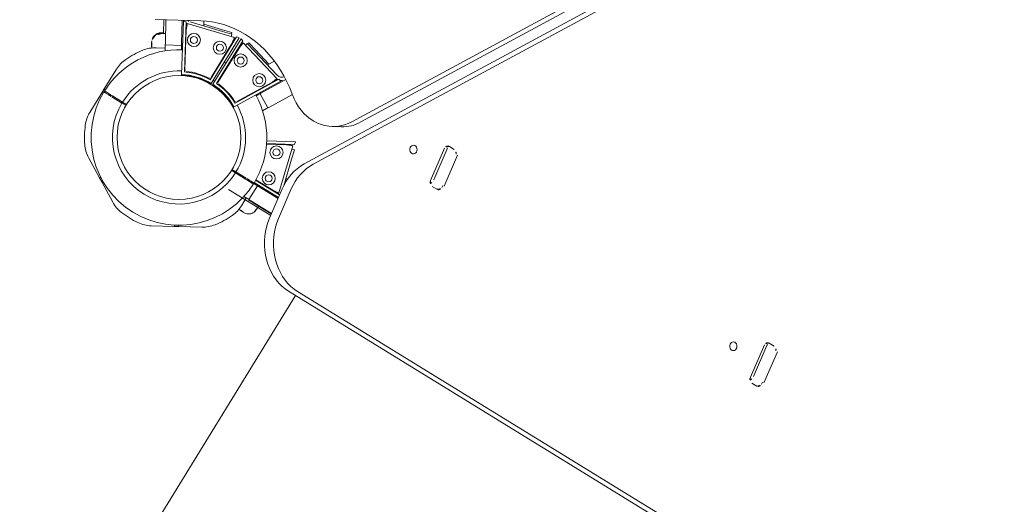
# Model space of a CAD drawing. Extents: x 5459245 to 5462690, y 5971016 to 5972523.
# Tile 56 of 198: x 5462442.923 to 5462443.828, y 5972214.819 to 5972215.264. Entities that reach past the tile are written whole.
import ezdxf

# ---------------------------------------------------------------- set-up
doc = ezdxf.new("R2010")
doc.units = 0
doc.layers.add('A_MAŁA ARCHITEKTURA', color=195, linetype='CONTINUOUS', lineweight=9)
doc.layers.add('ADT CCTV', color=102, linetype='CONTINUOUS')

# ---------------------------------------------------------------- blocks, each defined once
blk = doc.blocks.new('MEGA')
at = {"layer": 'A_MAŁA ARCHITEKTURA'}
for p, q in [((5462445.30661, 5972218.85312), (5462445.2853, 5972218.85312)), ((5462445.30661, 5972218.85312), (5462445.31059, 5972218.85312)), ((5462445.30661, 5972218.85224), (5462445.30661, 5972218.85312)), ((5462445.30661, 5972218.85224), (5462445.30661, 5972218.85195)), ((5462445.3091, 5972218.85197), (5462445.30811, 5972218.85197)), ((5462445.31059, 5972218.85312), (5462445.31059, 5972218.85224)), ((5462445.3319, 5972218.85312), (5462445.31059, 5972218.85312)), ((5462445.31059, 5972218.85224), (5462445.31059, 5972218.85195)), ((5462445.3081, 5972218.84333), (5462445.3081, 5972218.83248)), ((5462445.3091, 5972218.83248), (5462445.3091, 5972218.84333)), ((5462445.41045, 5972218.81041), (5462445.38951, 5972218.84668)), ((5462445.24935, 5972218.83236), (5462445.2387, 5972218.81391)), ((5462445.3081, 5972218.83248), (5462445.3081, 5972218.82805)), ((5462445.3081, 5972218.83248), (5462445.3091, 5972218.83248)), ((5462445.3091, 5972218.82805), (5462445.3091, 5972218.83248)), ((5462445.37203, 5972218.82513), (5462445.36785, 5972218.83236)), ((5462445.36942, 5972218.83811), (5462445.36957, 5972218.83822)), ((5462445.36987, 5972218.83845), (5462445.3697, 5972218.83835)), ((5462445.36972, 5972218.83836), (5462445.3697, 5972218.83835)), ((5462445.37115, 5972218.83906), (5462445.36987, 5972218.83845)), ((5462445.37621, 5972218.82755), (5462445.39447, 5972218.83809)), ((5462445.37828, 5972218.83919), (5462445.37796, 5972218.83901)), ((5462445.37796, 5972218.83901), (5462445.37797, 5972218.83901)), ((5462445.37809, 5972218.83884), (5462445.37796, 5972218.83901)), ((5462445.37828, 5972218.83919), (5462445.37841, 5972218.83903)), ((5462445.3789, 5972218.83884), (5462445.37837, 5972218.83914)), ((5462445.37912, 5972218.83863), (5462445.37901, 5972218.83877)), ((5462445.37934, 5972218.83857), (5462445.3791, 5972218.83869)), ((5462445.3791, 5972218.83869), (5462445.3791, 5972218.83869)), ((5462445.37965, 5972218.83775), (5462445.37936, 5972218.83798)), ((5462445.37968, 5972218.83757), (5462445.37936, 5972218.83739)), ((5462445.37962, 5972218.83833), (5462445.37944, 5972218.83849)), ((5462445.37945, 5972218.83782), (5462445.37946, 5972218.83782)), ((5462445.37948, 5972218.83771), (5462445.37945, 5972218.83782)), ((5462445.37975, 5972218.83799), (5462445.37946, 5972218.83782)), ((5462445.37955, 5972218.83837), (5462445.37949, 5972218.83834)), ((5462445.37956, 5972218.83834), (5462445.37956, 5972218.83836)), ((5462445.37965, 5972218.83815), (5462445.38027, 5972218.83757)), ((5462445.37975, 5972218.83799), (5462445.37975, 5972218.83799)), ((5462445.37975, 5972218.83799), (5462445.37978, 5972218.83788)), ((5462445.38107, 5972218.83677), (5462445.37983, 5972218.83794)), ((5462445.37986, 5972218.8378), (5462445.38118, 5972218.83657)), ((5462445.38091, 5972218.83704), (5462445.3799, 5972218.83799)), ((5462445.38086, 5972218.83716), (5462445.3808, 5972218.83723)), ((5462445.38082, 5972218.83719), (5462445.38105, 5972218.83692)), ((5462445.38115, 5972218.8368), (5462445.38086, 5972218.83716)), ((5462445.38152, 5972218.83624), (5462445.38091, 5972218.83704)), ((5462445.38196, 5972218.83551), (5462445.38107, 5972218.83677)), ((5462445.38118, 5972218.83657), (5462445.38143, 5972218.83621)), ((5462445.38171, 5972218.83595), (5462445.38188, 5972218.83565)), ((5462445.38196, 5972218.83551), (5462445.38209, 5972218.8353)), ((5462445.38198, 5972218.83545), (5462445.38209, 5972218.8353)), ((5462445.38207, 5972218.83469), (5462445.38233, 5972218.83485)), ((5462445.38209, 5972218.8353), (5462445.38272, 5972218.8342)), ((5462445.38251, 5972218.83397), (5462445.38277, 5972218.83412)), ((5462445.38277, 5972218.83412), (5462445.38272, 5972218.8342)), ((5462445.39355, 5972218.83968), (5462445.38279, 5972218.83347)), ((5462445.35919, 5972218.79953), (5462445.40189, 5972218.82389)), ((5462445.37349, 5972218.82598), (5462445.36983, 5972218.82386)), ((5462445.37449, 5972218.82655), (5462445.37349, 5972218.82598)), ((5462445.37449, 5972218.82655), (5462445.37621, 5972218.82755)), ((5462445.38196, 5972218.8136), (5462445.37449, 5972218.82655)), ((5462445.38369, 5972218.8146), (5462445.40194, 5972218.82514)), ((5462445.40189, 5972218.82389), (5462445.40256, 5972218.8214)), ((5462445.2367, 5972218.81046), (5462445.2387, 5972218.81391)), ((5462445.2387, 5972218.81391), (5462445.23945, 5972218.81347)), ((5462445.23945, 5972218.81347), (5462445.23971, 5972218.81333)), ((5462445.40256, 5972218.8214), (5462445.36252, 5972218.79856)), ((5462445.39633, 5972218.81735), (5462445.36453, 5972218.79921)), ((5462445.38196, 5972218.8136), (5462445.38097, 5972218.81303)), ((5462445.38369, 5972218.8146), (5462445.38196, 5972218.8136)), ((5462445.38243, 5972218.81279), (5462445.38196, 5972218.8136)), ((5462445.40166, 5972218.81959), (5462445.39889, 5972218.81885)), ((5462445.39908, 5972218.8189), (5462445.39896, 5972218.81935)), ((5462445.40176, 5972218.81963), (5462445.4019, 5972218.81965)), ((5462445.4019, 5972218.81965), (5462445.4136, 5972218.77598)), ((5462445.41268, 5972218.7882), (5462445.40466, 5972218.81814)), ((5462445.2367, 5972218.81046), (5462445.22605, 5972218.79201)), ((5462445.23746, 5972218.81002), (5462445.2367, 5972218.81046)), ((5462445.23746, 5972218.81002), (5462445.23772, 5972218.80987)), ((5462445.38097, 5972218.81303), (5462445.37855, 5972218.81164)), ((5462445.37855, 5972218.81164), (5462445.37901, 5972218.81084)), ((5462445.3795, 5972218.81218), (5462445.37997, 5972218.81138)), ((5462445.41186, 5972218.80785), (5462445.40801, 5972218.80563)), ((5462445.414, 5972218.78897), (5462445.40933, 5972218.80639)), ((5462445.25778, 5972218.79714), (5462445.25785, 5972218.7971)), ((5462445.26084, 5972218.80228), (5462445.26077, 5972218.80232)), ((5462445.35877, 5972218.79929), (5462445.35919, 5972218.79953)), ((5462445.41268, 5972218.7882), (5462445.415, 5972218.77954)), ((5462445.414, 5972218.78897), (5462445.41632, 5972218.78031)), ((5462445.415, 5972218.77954), (5462445.41281, 5972218.77895)), ((5462445.41632, 5972218.78031), (5462445.4149, 5972218.77992)), ((5462445.36607, 5972218.77205), (5462445.36655, 5972218.77205)), ((5462445.36607, 5972218.77045), (5462445.36655, 5972218.77045)), ((5462445.36655, 5972218.77205), (5462445.41571, 5972218.77231)), ((5462445.36655, 5972218.77045), (5462445.41571, 5972218.77019)), ((5462445.41505, 5972218.7748), (5462445.36895, 5972218.77456)), ((5462445.41505, 5972218.7677), (5462445.36895, 5972218.76794)), ((5462445.36983, 5972218.77207), (5462445.36983, 5972218.77043)), ((5462445.37102, 5972218.775), (5462445.40762, 5972218.77519)), ((5462445.38932, 5972218.77033), (5462445.38932, 5972218.77217)), ((5462445.41072, 5972218.77521), (5462445.4136, 5972218.77598)), ((5462445.41078, 5972218.77522), (5462445.41336, 5972218.77591)), ((5462445.4109, 5972218.77477), (5462445.41078, 5972218.77522)), ((5462445.41571, 5972218.77231), (5462445.41505, 5972218.7748)), ((5462445.41571, 5972218.77019), (5462445.41505, 5972218.7677)), ((5462445.40762, 5972218.76731), (5462445.37102, 5972218.7675)), ((5462445.4136, 5972218.76652), (5462445.4019, 5972218.72284)), ((5462445.41336, 5972218.76659), (5462445.4106, 5972218.76733)), ((5462445.41078, 5972218.76728), (5462445.4109, 5972218.76772)), ((5462445.415, 5972218.76296), (5462445.41268, 5972218.75429)), ((5462445.41281, 5972218.76354), (5462445.415, 5972218.76296)), ((5462445.41346, 5972218.76657), (5462445.4136, 5972218.76652)), ((5462445.41632, 5972218.76219), (5462445.414, 5972218.75353)), ((5462445.4149, 5972218.76258), (5462445.41632, 5972218.76219)), ((5462445.22605, 5972218.75049), (5462445.2367, 5972218.73204)), ((5462445.40466, 5972218.72436), (5462445.41268, 5972218.75429)), ((5462445.40933, 5972218.73611), (5462445.414, 5972218.75353)), ((5462445.35877, 5972218.74321), (5462445.35919, 5972218.74297)), ((5462445.35919, 5972218.74297), (5462445.40189, 5972218.71861)), ((5462445.40256, 5972218.7211), (5462445.36252, 5972218.74394)), ((5462445.36453, 5972218.74329), (5462445.39633, 5972218.72515)), ((5462445.2367, 5972218.73204), (5462445.23746, 5972218.73248)), ((5462445.2387, 5972218.72859), (5462445.2367, 5972218.73204)), ((5462445.23746, 5972218.73248), (5462445.23772, 5972218.73263)), ((5462445.41433, 5972218.73323), (5462445.40801, 5972218.73687)), ((5462445.23945, 5972218.72903), (5462445.2387, 5972218.72859)), ((5462445.2387, 5972218.72859), (5462445.24935, 5972218.71014)), ((5462445.23945, 5972218.72903), (5462445.23971, 5972218.72917)), ((5462445.37449, 5972218.71595), (5462445.38196, 5972218.72889)), ((5462445.37901, 5972218.73166), (5462445.37855, 5972218.73086)), ((5462445.38097, 5972218.72947), (5462445.37855, 5972218.73086)), ((5462445.37997, 5972218.73112), (5462445.3795, 5972218.73031)), ((5462445.38097, 5972218.72947), (5462445.38196, 5972218.72889)), ((5462445.38196, 5972218.72889), (5462445.38283, 5972218.7284)), ((5462445.40542, 5972218.71535), (5462445.38283, 5972218.7284)), ((5462445.39896, 5972218.72315), (5462445.39908, 5972218.7236)), ((5462445.39901, 5972218.72362), (5462445.4019, 5972218.72284)), ((5462445.39908, 5972218.7236), (5462445.40166, 5972218.7229)), ((5462445.3081, 5972218.71445), (5462445.3081, 5972218.71002)), ((5462445.3091, 5972218.71002), (5462445.3091, 5972218.71445)), ((5462445.37349, 5972218.71652), (5462445.36983, 5972218.71864)), ((5462445.37349, 5972218.71652), (5462445.37449, 5972218.71595)), ((5462445.37535, 5972218.71545), (5462445.37449, 5972218.71595)), ((5462445.39681, 5972218.70306), (5462445.37535, 5972218.71545)), ((5462445.40189, 5972218.71861), (5462445.40256, 5972218.7211)), ((5462445.29181, 5972218.70747), (5462445.29181, 5972218.66186)), ((5462445.3081, 5972218.71002), (5462445.3081, 5972218.69917)), ((5462445.3091, 5972218.71002), (5462445.30811, 5972218.71002)), ((5462445.3091, 5972218.69917), (5462445.3091, 5972218.71002)), ((5462445.3547, 5972218.68352), (5462445.34559, 5972218.6995)), ((5462445.35875, 5972218.67729), (5462445.34597, 5972218.6997)), ((5462445.34816, 5972218.70088), (5462445.36124, 5972218.67796)), ((5462445.39715, 5972218.70348), (5462445.39678, 5972218.70302)), ((5462445.2853, 5972218.68938), (5462445.29365, 5972218.68938)), ((5462445.29315, 5972218.68654), (5462445.29365, 5972218.68654)), ((5462445.29315, 5972218.68156), (5462445.29315, 5972218.68654)), ((5462445.29365, 5972218.68769), (5462445.29365, 5972218.69192)), ((5462445.29365, 5972218.68769), (5462445.29365, 5972218.68654)), ((5462445.29365, 5972218.68654), (5462445.3086, 5972218.68654)), ((5462445.29365, 5972218.68455), (5462445.29365, 5972218.68654)), ((5462445.3081, 5972218.69053), (5462445.3091, 5972218.69053)), ((5462445.3086, 5972218.68769), (5462445.3086, 5972218.69048)), ((5462445.30952, 5972218.69048), (5462445.3086, 5972218.69048)), ((5462445.30953, 5972218.68938), (5462445.3086, 5972218.68938)), ((5462445.3086, 5972218.68769), (5462445.3086, 5972218.68654)), ((5462445.3086, 5972218.68654), (5462445.30954, 5972218.68654)), ((5462445.3086, 5972218.68654), (5462445.3086, 5972218.68455)), ((5462445.30952, 5972218.69053), (5462445.30966, 5972218.66444)), ((5462445.31215, 5972218.6648), (5462445.31201, 5972218.6906)), ((5462445.31245, 5972218.69062), (5462445.31254, 5972218.67223)), ((5462445.28103, 5972218.68459), (5462445.28115, 5972218.68317)), ((5462445.29315, 5972218.66206), (5462445.29315, 5972218.68156)), ((5462445.29365, 5972218.68455), (5462445.29365, 5972218.66496)), ((5462445.3086, 5972218.68455), (5462445.3086, 5972218.66496)), ((5462445.35701, 5972218.67795), (5462445.31333, 5972218.66625)), ((5462445.35695, 5972218.6782), (5462445.35621, 5972218.68096)), ((5462445.35626, 5972218.68077), (5462445.3567, 5972218.68089)), ((5462445.35698, 5972218.67809), (5462445.35701, 5972218.67795)), ((5462445.36124, 5972218.67796), (5462445.35875, 5972218.67729)), ((5462445.31213, 5972218.66895), (5462445.31257, 5972218.66907)), ((5462445.31256, 5972218.66913), (5462445.31333, 5972218.66625)), ((5462445.31257, 5972218.66907), (5462445.31326, 5972218.66649)), ((5462445.32128, 5972218.66603), (5462445.34596, 5972218.67264)), ((5462445.35462, 5972218.67496), (5462445.34596, 5972218.67264)), ((5462445.35403, 5972218.67715), (5462445.35462, 5972218.67496)), ((5462445.31823, 5972218.66568), (5462445.28894, 5972218.66145)), ((5462445.29365, 5972218.66396), (5462445.29365, 5972218.66496)), ((5462445.29365, 5972218.66396), (5462445.29365, 5972218.66213)), ((5462445.3086, 5972218.66496), (5462445.3086, 5972218.66429)), ((5462445.31211, 5972218.66479), (5462445.31215, 5972218.6648)), ((5462445.32804, 5972218.66618), (5462445.32804, 5972218.66784)), ((5462446.14156, 5972218.20245), (5462445.34815, 5972218.66053)), ((5462445.32237, 5972218.65849), (5462445.29309, 5972218.65427)), ((5462446.14571, 5972218.19527), (5462445.3523, 5972218.65335)), ((5462445.391, 5972218.65652), (5462445.39514, 5972218.64934)), ((5462446.08114, 5972218.25262), (5462445.40423, 5972218.64343)), ((5462446.08529, 5972218.24544), (5462445.40838, 5972218.63625)), ((5462445.24107, 5972218.61138), (5462445.24107, 5972217.82976)), ((5462445.24107, 5972218.60375), (5462444.89452, 5972218.60375)), ((5462445.24521, 5972218.6042), (5462445.24521, 5972217.82257)), ((5462445.42808, 5972218.55805), (5462445.3961, 5972218.55343)), ((5462445.39828, 5972218.55136), (5462445.42892, 5972218.55578)), ((5462445.43191, 5972218.54997), (5462445.43191, 5972218.55515)), ((5462445.39227, 5972218.54943), (5462445.39227, 5972218.54425)), ((5462445.3961, 5972218.54135), (5462445.39813, 5972218.54164)), ((5462445.39828, 5972218.54014), (5462445.42892, 5972218.54456)), ((5462445.4291, 5972218.54459), (5462445.42892, 5972218.54456)), ((5462445.39828, 5972218.54014), (5462445.39813, 5972218.54012)), ((5462445.42808, 5972218.21282), (5462445.3961, 5972218.2082)), ((5462445.39828, 5972218.20613), (5462445.42892, 5972218.21055)), ((5462445.43191, 5972218.20474), (5462445.43191, 5972218.20992)), ((5462445.39227, 5972218.2042), (5462445.39227, 5972218.19902)), ((5462445.39828, 5972218.19491), (5462445.42892, 5972218.19933)), ((5462445.4291, 5972218.19936), (5462445.42892, 5972218.19933)), ((5462445.3961, 5972218.19612), (5462445.39812, 5972218.19641)), ((5462445.39828, 5972218.19491), (5462445.39812, 5972218.19489))]:
    blk.add_line(p, q, dxfattribs=at)
at = {"layer": 'A_MAŁA ARCHITEKTURA', "flags": 128}
for points in [[(5462445.40259, 5972218.82403), (5462445.40215, 5972218.82312), (5462445.40212, 5972218.82305)], [(5462445.40154, 5972218.82082), (5462445.40148, 5972218.82027), (5462445.40146, 5972218.81959)], [(5462445.41045, 5972218.81041), (5462445.41296, 5972218.80569), (5462445.41516, 5972218.8008), (5462445.41703, 5972218.79576), (5462445.41857, 5972218.79058), (5462445.41977, 5972218.78529), (5462445.42063, 5972218.77989), (5462445.42114, 5972218.77442), (5462445.4213, 5972218.76887), (5462445.42112, 5972218.76327), (5462445.42059, 5972218.75765), (5462445.41972, 5972218.752), (5462445.41851, 5972218.74636), (5462445.41695, 5972218.74075), (5462445.41506, 5972218.73517), (5462445.41285, 5972218.72965), (5462445.41032, 5972218.7242), (5462445.40747, 5972218.71884), (5462445.40432, 5972218.71359), (5462445.40087, 5972218.70847), (5462445.39715, 5972218.70348)], [(5462445.40146, 5972218.72292), (5462445.40148, 5972218.72223), (5462445.40154, 5972218.72168)], [(5462445.39678, 5972218.70302), (5462445.39431, 5972218.69962), (5462445.39215, 5972218.69609), (5462445.39031, 5972218.69244), (5462445.3888, 5972218.68872), (5462445.38764, 5972218.68493), (5462445.38683, 5972218.68112), (5462445.38638, 5972218.67731), (5462445.38629, 5972218.67354), (5462445.38657, 5972218.66982), (5462445.38721, 5972218.66619), (5462445.38821, 5972218.66268), (5462445.38955, 5972218.65931), (5462445.39124, 5972218.65611), (5462445.39325, 5972218.6531), (5462445.39558, 5972218.65031), (5462445.39819, 5972218.64776), (5462445.40109, 5972218.64546), (5462445.40423, 5972218.64343)], [(5462445.24107, 5972218.61138), (5462445.24125, 5972218.61517), (5462445.24179, 5972218.61898), (5462445.2427, 5972218.62279), (5462445.24395, 5972218.62656), (5462445.24555, 5972218.63027), (5462445.24748, 5972218.63389), (5462445.24973, 5972218.63739), (5462445.25227, 5972218.64074), (5462445.25509, 5972218.64392), (5462445.25817, 5972218.64691), (5462445.26148, 5972218.64968), (5462445.265, 5972218.65221), (5462445.26871, 5972218.65448), (5462445.27257, 5972218.65648), (5462445.27655, 5972218.65819), (5462445.28063, 5972218.65959), (5462445.28477, 5972218.66068), (5462445.28894, 5972218.66145)], [(5462445.31317, 5972218.66666), (5462445.31259, 5972218.6663), (5462445.31214, 5972218.66598)], [(5462445.29309, 5972218.65427), (5462445.28892, 5972218.6535), (5462445.28477, 5972218.65241), (5462445.2807, 5972218.65101), (5462445.27671, 5972218.6493), (5462445.27286, 5972218.6473), (5462445.26915, 5972218.64503), (5462445.26563, 5972218.6425), (5462445.26231, 5972218.63973), (5462445.25924, 5972218.63674), (5462445.25641, 5972218.63356), (5462445.25387, 5972218.6302), (5462445.25163, 5972218.62671), (5462445.2497, 5972218.62309), (5462445.2481, 5972218.61938), (5462445.24684, 5972218.61561), (5462445.24594, 5972218.6118), (5462445.2454, 5972218.60799), (5462445.24521, 5972218.6042)], [(5462445.41209, 5972218.58521), (5462445.41096, 5972218.5849), (5462445.40993, 5972218.5843), (5462445.4091, 5972218.58348), (5462445.40853, 5972218.58251), (5462445.40827, 5972218.58147), (5462445.40836, 5972218.58046), (5462445.40878, 5972218.57956), (5462445.40949, 5972218.57886), (5462445.41043, 5972218.57841), (5462445.41152, 5972218.57827), (5462445.41266, 5972218.57843), (5462445.41375, 5972218.57889), (5462445.4147, 5972218.57961), (5462445.41541, 5972218.58052), (5462445.41583, 5972218.58153), (5462445.41591, 5972218.58257), (5462445.41566, 5972218.58354), (5462445.41509, 5972218.58435), (5462445.41425, 5972218.58493), (5462445.41322, 5972218.58522), (5462445.41209, 5972218.58521)], [(5462445.41209, 5972218.23998), (5462445.41096, 5972218.23967), (5462445.40993, 5972218.23907), (5462445.4091, 5972218.23825), (5462445.40853, 5972218.23728), (5462445.40827, 5972218.23624), (5462445.40836, 5972218.23522), (5462445.40878, 5972218.23433), (5462445.40949, 5972218.23363), (5462445.41043, 5972218.23318), (5462445.41152, 5972218.23304), (5462445.41266, 5972218.2332), (5462445.41375, 5972218.23366), (5462445.4147, 5972218.23438), (5462445.41541, 5972218.23528), (5462445.41583, 5972218.2363), (5462445.41591, 5972218.23734), (5462445.41566, 5972218.23831), (5462445.41509, 5972218.23912), (5462445.41425, 5972218.2397), (5462445.41322, 5972218.23999), (5462445.41209, 5972218.23998)]]:
    blk.add_lwpolyline(points, dxfattribs=at)
at = {"layer": 'A_MAŁA ARCHITEKTURA'}
for centre, radius in [((5462445.3086, 5972218.77125), 0.05696), ((5462445.39215, 5972218.80653), 0.00603), ((5462445.39215, 5972218.80653), 0.00324), ((5462445.39859, 5972218.78247), 0.00603), ((5462445.39859, 5972218.78247), 0.00324), ((5462445.39859, 5972218.76003), 0.00603), ((5462445.39859, 5972218.76003), 0.00324), ((5462445.39215, 5972218.73597), 0.00603), ((5462445.39215, 5972218.73597), 0.00324), ((5462445.31982, 5972218.68126), 0.00603), ((5462445.34388, 5972218.6877), 0.00603), ((5462445.34388, 5972218.6877), 0.00324), ((5462445.31982, 5972218.68126), 0.00324)]:
    blk.add_circle(centre, radius, dxfattribs=at)
for centre, radius, start, end in [((5462445.3086, 5972218.77125), 0.08072, 90.35324, 269.64627), ((5462445.3086, 5972218.77125), 0.08685, 114.14532, 125.85468), ((5462445.2853, 5972218.82322), 0.0299, 90, 114.14532), ((5462445.3086, 5972218.77125), 0.08072, 29.34632, 89.64627), ((5462445.3319, 5972218.82322), 0.0299, 65.85468, 90), ((5462445.3086, 5972218.77125), 0.08685, 54.14532, 65.85468), ((5462445.27524, 5972218.81741), 0.0299, 125.85468, 150), ((5462445.34196, 5972218.81741), 0.0299, 30, 54.14532), ((5462445.3086, 5972218.77125), 0.06124, 90.46625, 269.53375), ((5462445.3086, 5972218.77125), 0.06124, 29.23375, 89.53375), ((5462445.38605, 5972218.81251), 0.00299, 120, 166.87735), ((5462445.41043, 5972218.81968), 0.00598, 170.65903, 195), ((5462445.3086, 5972218.77125), 0.05748, 0.79538, 29.20336), ((5462445.3086, 5972218.77125), 0.05795, 0.79266, 29.20734), ((5462445.3086, 5972218.77125), 0.06044, 3.13524, 26.86476), ((5462445.36527, 5972218.79791), 0.00149, 119.69999, 205.19473), ((5462445.3086, 5972218.77125), 0.06114, 4.80526, 25.19474), ((5462445.25194, 5972218.77706), 0.0299, 150, 174.14532), ((5462445.3086, 5972218.77125), 0.08685, 174.14532, 185.85468), ((5462445.3086, 5972218.77125), 0.05748, 330.79538, 359.20336), ((5462445.3086, 5972218.77125), 0.05795, 330.79266, 359.20734), ((5462445.3086, 5972218.77125), 0.06044, 333.13524, 356.86476), ((5462445.37101, 5972218.7765), 0.00149, 184.80528, 270.29999), ((5462445.25194, 5972218.76544), 0.0299, 185.85468, 210), ((5462445.3086, 5972218.77125), 0.06114, 334.80526, 355.19474), ((5462445.37101, 5972218.766), 0.00149, 89.70001, 175.19472), ((5462445.3086, 5972218.77125), 0.06124, 270.46625, 330.76625), ((5462445.36527, 5972218.74459), 0.00149, 154.80527, 240.30001), ((5462445.3086, 5972218.77125), 0.08072, 270.35324, 330.65368), ((5462445.38605, 5972218.72999), 0.00299, 193.12265, 240), ((5462445.41043, 5972218.72281), 0.00598, 165, 234.4769), ((5462445.41043, 5972218.72281), 0.00897, 202.03081, 236.08119), ((5462445.27524, 5972218.72509), 0.0299, 210, 234.14532), ((5462445.3086, 5972218.77125), 0.08685, 234.14532, 245.85468), ((5462445.2853, 5972218.71928), 0.0299, 245.85468, 270), ((5462445.31109, 5972218.68355), 0.00299, 121.16833, 146.44269), ((5462445.32573, 5972218.61976), 0.04653, 61.19573, 99.27995), ((5462445.32988, 5972218.61257), 0.04653, 61.19573, 99.27995), ((5462445.42604, 5972218.66734), 0.03576, 210.22025, 240.39409), ((5462445.39661, 5972218.54911), 0.00435, 96.72518, 175.83571), ((5462445.39714, 5972218.55744), 0.00618, 235.9946, 280.60078), ((5462445.4288, 5972218.55502), 0.00311, 2.33315, 103.41175), ((5462445.42863, 5972218.55994), 0.00417, 274.0044, 311.40399), ((5462445.39538, 5972218.54438), 0.00311, 182.33315, 283.41175), ((5462445.42764, 5972218.55026), 0.00428, 289.92078, 356.09823), ((5462445.39661, 5972218.20388), 0.00435, 96.72518, 175.83571), ((5462445.39714, 5972218.21221), 0.00618, 235.99405, 280.60085), ((5462445.4288, 5972218.20979), 0.00311, 2.33315, 103.41175), ((5462445.42863, 5972218.21471), 0.00417, 274.0043, 311.40458), ((5462445.39538, 5972218.19915), 0.00311, 182.33315, 283.41175), ((5462445.42764, 5972218.20503), 0.00428, 289.94719, 356.09897)]:
    blk.add_arc(centre, radius, start, end, dxfattribs=at)
for centre, major_axis, start_param, end_param in [((5462445.38626, 5972218.81148), (-0.00199, 0.00345), 0, 0.703627), ((5462445.38626, 5972218.73102), (0.00199, 0.00345), 2.437965, 3.141593), ((5462445.31209, 5972218.68388), (0.00399, 0), 2.262604, 2.636232)]:
    blk.add_ellipse(centre, major_axis=major_axis, ratio=0.666667, start_param=start_param, end_param=end_param, dxfattribs=at)
for points, knots in [([(5462445.3081, 5972218.85197), (5462445.3081, 5972218.8519), (5462445.3081, 5972218.85176), (5462445.3081, 5972218.85066), (5462445.3081, 5972218.8493), (5462445.3081, 5972218.84825), (5462445.3081, 5972218.84795)], [0, 0, 0, 0, 0.294184, 0.589389, 0.883657, 1, 1, 1, 1]), ([(5462445.3091, 5972218.84795), (5462445.3091, 5972218.84883), (5462445.3091, 5972218.85061), (5462445.3091, 5972218.85166), (5462445.3091, 5972218.85201), (5462445.3091, 5972218.85195), (5462445.3091, 5972218.85194)], [0, 0, 0, 0, 0.368201, 0.74393, 0.961761, 1, 1, 1, 1]), ([(5462445.3081, 5972218.84795), (5462445.3081, 5972218.84769), (5462445.3081, 5972218.84717), (5462445.3081, 5972218.84582), (5462445.3081, 5972218.84448), (5462445.3081, 5972218.84362), (5462445.3081, 5972218.84333)], [0, 0, 0, 0, 0.2835825, 0.5671648, 0.8507515, 1, 1, 1, 1]), ([(5462445.3091, 5972218.84333), (5462445.3091, 5972218.84389), (5462445.3091, 5972218.84501), (5462445.3091, 5972218.8465), (5462445.3091, 5972218.84747), (5462445.3091, 5972218.84783), (5462445.3091, 5972218.84795)], [0, 0, 0, 0, 0.283593, 0.567187, 0.850777, 1, 1, 1, 1]), ([(5462445.36987, 5972218.83845), (5462445.36984, 5972218.83842), (5462445.36978, 5972218.83838), (5462445.36931, 5972218.83802), (5462445.36857, 5972218.83751), (5462445.36758, 5972218.83689), (5462445.36649, 5972218.83627), (5462445.36571, 5972218.83592), (5462445.36537, 5972218.83576)], [0, 0, 0, 0, 0.175976, 0.351039, 0.524054, 0.695164, 0.864442, 1, 1, 1, 1]), ([(5462445.36948, 5972218.83812), (5462445.36947, 5972218.83811), (5462445.36944, 5972218.83809), (5462445.36909, 5972218.83783), (5462445.36838, 5972218.83734), (5462445.36734, 5972218.83671), (5462445.36635, 5972218.83616), (5462445.36571, 5972218.83586), (5462445.3654, 5972218.83572)], [0, 0, 0, 0, 0.141319, 0.283291, 0.526005, 0.719168, 0.86472, 1, 1, 1, 1]), ([(5462445.36946, 5972218.83811), (5462445.36947, 5972218.83812), (5462445.36952, 5972218.8382), (5462445.36958, 5972218.83825), (5462445.36962, 5972218.83829)], [0, 0, 0, 0, 0.166252, 1, 1, 1, 1]), ([(5462445.37796, 5972218.83898), (5462445.37784, 5972218.83906), (5462445.37708, 5972218.83953), (5462445.37543, 5972218.83983), (5462445.37318, 5972218.83984), (5462445.37178, 5972218.8393), (5462445.37108, 5972218.83903)], [0, 0, 0, 0, 0.060781, 0.373938, 0.687019, 1, 1, 1, 1]), ([(5462445.37936, 5972218.83798), (5462445.37922, 5972218.83808), (5462445.37893, 5972218.83827), (5462445.37853, 5972218.83853), (5462445.37823, 5972218.83873), (5462445.37811, 5972218.83882), (5462445.37809, 5972218.83884), (5462445.37809, 5972218.83884)], [0, 0, 0, 0, 0.246109, 0.492238, 0.733778, 0.944472, 1, 1, 1, 1]), ([(5462445.37828, 5972218.83919), (5462445.37828, 5972218.83919), (5462445.37828, 5972218.83919), (5462445.37829, 5972218.83919), (5462445.37831, 5972218.83918), (5462445.37833, 5972218.83916), (5462445.37836, 5972218.83915), (5462445.37837, 5972218.83915), (5462445.37837, 5972218.83914)], [0, 0, 0, 0, 0.17159, 0.342859, 0.522369, 0.727942, 0.966288, 1, 1, 1, 1]), ([(5462445.37965, 5972218.83815), (5462445.37951, 5972218.83825), (5462445.37924, 5972218.83844), (5462445.37885, 5972218.83871), (5462445.37855, 5972218.8389), (5462445.37843, 5972218.839), (5462445.37841, 5972218.83902), (5462445.37841, 5972218.83903)], [0, 0, 0, 0, 0.243181, 0.486372, 0.725711, 0.937669, 1, 1, 1, 1]), ([(5462445.3789, 5972218.83884), (5462445.37891, 5972218.83884), (5462445.37894, 5972218.83882), (5462445.37897, 5972218.8388), (5462445.379, 5972218.83878), (5462445.379, 5972218.83878), (5462445.37901, 5972218.83878), (5462445.37901, 5972218.83877)], [0, 0, 0, 0, 0.253066, 0.506649, 0.743059, 0.950847, 1, 1, 1, 1]), ([(5462445.37966, 5972218.83821), (5462445.3796, 5972218.83826), (5462445.37948, 5972218.83835), (5462445.37931, 5972218.83848), (5462445.37918, 5972218.83857), (5462445.37913, 5972218.83862), (5462445.37912, 5972218.83863), (5462445.37912, 5972218.83863)], [0, 0, 0, 0, 0.241877, 0.48396, 0.717954, 0.930086, 1, 1, 1, 1]), ([(5462445.38205, 5972218.83472), (5462445.38205, 5972218.83471), (5462445.38205, 5972218.8347), (5462445.3819, 5972218.83486), (5462445.3816, 5972218.83516), (5462445.38118, 5972218.83554), (5462445.38069, 5972218.83596), (5462445.38018, 5972218.83639), (5462445.37973, 5972218.83678), (5462445.37942, 5972218.8371), (5462445.3793, 5972218.83731), (5462445.37934, 5972218.83736), (5462445.37936, 5972218.83738)], [0, 0, 0, 0, 0.0587888, 0.1690583, 0.2772799, 0.3829566, 0.4894196, 0.5993469, 0.7106114, 0.8166247, 0.9145046, 1, 1, 1, 1]), ([(5462445.37944, 5972218.83849), (5462445.37943, 5972218.8385), (5462445.37941, 5972218.83852), (5462445.37938, 5972218.83854), (5462445.37936, 5972218.83856), (5462445.37934, 5972218.83856), (5462445.37934, 5972218.83857), (5462445.37934, 5972218.83857)], [0, 0, 0, 0, 0.237502, 0.475171, 0.706048, 0.918379, 1, 1, 1, 1]), ([(5462445.37957, 5972218.83763), (5462445.37956, 5972218.83764), (5462445.37954, 5972218.83765), (5462445.37951, 5972218.83768), (5462445.37949, 5972218.83769), (5462445.37948, 5972218.8377), (5462445.37948, 5972218.83771), (5462445.37948, 5972218.83771)], [0, 0, 0, 0, 0.243292, 0.487115, 0.715265, 0.921392, 1, 1, 1, 1]), ([(5462445.37965, 5972218.83827), (5462445.37964, 5972218.83827), (5462445.37962, 5972218.83829), (5462445.37959, 5972218.83831), (5462445.37957, 5972218.83833), (5462445.37956, 5972218.83834), (5462445.37956, 5972218.83834), (5462445.37956, 5972218.83834)], [0, 0, 0, 0, 0.250233, 0.500762, 0.741542, 0.963451, 1, 1, 1, 1]), ([(5462445.38192, 5972218.83529), (5462445.3818, 5972218.83541), (5462445.38156, 5972218.83565), (5462445.38109, 5972218.83608), (5462445.38059, 5972218.83651), (5462445.38013, 5972218.83692), (5462445.3798, 5972218.83725), (5462445.37964, 5972218.83748), (5462445.37966, 5972218.83759), (5462445.37983, 5972218.83759), (5462445.38014, 5972218.83745), (5462445.38057, 5972218.83714), (5462445.38097, 5972218.83677), (5462445.38119, 5972218.83652), (5462445.38126, 5972218.83644)], [0, 0, 0, 0, 0.0862331, 0.1724473, 0.2598084, 0.3488847, 0.4356165, 0.516862, 0.5955464, 0.677814, 0.7676248, 0.863283, 0.9573759, 1, 1, 1, 1]), ([(5462445.37975, 5972218.83799), (5462445.37975, 5972218.83799), (5462445.37976, 5972218.83799), (5462445.37978, 5972218.83797), (5462445.3798, 5972218.83796), (5462445.37982, 5972218.83794), (5462445.37983, 5972218.83794)], [0, 0, 0, 0, 0.237177, 0.484231, 0.750802, 1, 1, 1, 1]), ([(5462445.37986, 5972218.8378), (5462445.37985, 5972218.83781), (5462445.37983, 5972218.83782), (5462445.37981, 5972218.83785), (5462445.37979, 5972218.83787), (5462445.37978, 5972218.83787), (5462445.37978, 5972218.83788), (5462445.37978, 5972218.83788)], [0, 0, 0, 0, 0.2408616, 0.4821831, 0.7099169, 0.9178422, 1, 1, 1, 1]), ([(5462445.38171, 5972218.83566), (5462445.38166, 5972218.8357), (5462445.38158, 5972218.83579), (5462445.3814, 5972218.83596), (5462445.38122, 5972218.83615), (5462445.38102, 5972218.83633), (5462445.38084, 5972218.83652), (5462445.38066, 5972218.83669), (5462445.38052, 5972218.83684), (5462445.38043, 5972218.83696), (5462445.3804, 5972218.83703), (5462445.38046, 5972218.83703), (5462445.38058, 5972218.83696), (5462445.38073, 5972218.83685), (5462445.38091, 5972218.8367), (5462445.38109, 5972218.83651), (5462445.38128, 5972218.83632), (5462445.38139, 5972218.83618), (5462445.38144, 5972218.83612)], [0, 0, 0, 0, 0.062543, 0.125171, 0.186905, 0.250427, 0.314015, 0.375756, 0.438434, 0.50057, 0.562617, 0.624964, 0.686997, 0.749585, 0.811766, 0.874774, 0.93795, 1, 1, 1, 1]), ([(5462445.38105, 5972218.83692), (5462445.3811, 5972218.83685), (5462445.3812, 5972218.83672), (5462445.38132, 5972218.83656), (5462445.38137, 5972218.83649), (5462445.38139, 5972218.83646)], [0, 0, 0, 0, 0.400495, 0.801119, 1, 1, 1, 1]), ([(5462445.38126, 5972218.83644), (5462445.38138, 5972218.83628), (5462445.38164, 5972218.83597), (5462445.38194, 5972218.83552), (5462445.38217, 5972218.83515), (5462445.38231, 5972218.8349), (5462445.38235, 5972218.83482), (5462445.38227, 5972218.83491), (5462445.3821, 5972218.83511), (5462445.38196, 5972218.83525), (5462445.38192, 5972218.83529)], [0, 0, 0, 0, 0.129526, 0.259027, 0.389722, 0.525762, 0.667312, 0.812458, 0.957108, 1, 1, 1, 1]), ([(5462445.38359, 5972218.83181), (5462445.38308, 5972218.83264), (5462445.38226, 5972218.83399), (5462445.38167, 5972218.83491), (5462445.38145, 5972218.83527)], [0, 0, 0, 0, 0.616854, 1, 1, 1, 1]), ([(5462445.38372, 5972218.83188), (5462445.3834, 5972218.83243), (5462445.38267, 5972218.83369), (5462445.38229, 5972218.83434), (5462445.38208, 5972218.8347)], [0, 0, 0, 0, 0.441683, 1, 1, 1, 1]), ([(5462445.39633, 5972218.81735), (5462445.39677, 5972218.81754), (5462445.39758, 5972218.81791), (5462445.39893, 5972218.81851), (5462445.4003, 5972218.81912), (5462445.40127, 5972218.81947), (5462445.40155, 5972218.81956), (5462445.40163, 5972218.81958)], [0, 0, 0, 0, 0.186503, 0.349637, 0.604981, 0.892861, 1, 1, 1, 1]), ([(5462445.4136, 5972218.77598), (5462445.41357, 5972218.77597), (5462445.4135, 5972218.77596), (5462445.41293, 5972218.77584), (5462445.41186, 5972218.77563), (5462445.41033, 5972218.77545), (5462445.40885, 5972218.77529), (5462445.40804, 5972218.77523), (5462445.40762, 5972218.77519)], [0, 0, 0, 0, 0.158587, 0.295996, 0.506539, 0.740464, 0.867118, 1, 1, 1, 1]), ([(5462445.40762, 5972218.76731), (5462445.4081, 5972218.76726), (5462445.40899, 5972218.76717), (5462445.41045, 5972218.76702), (5462445.41195, 5972218.76685), (5462445.41297, 5972218.76668), (5462445.41326, 5972218.76661), (5462445.41333, 5972218.76659)], [0, 0, 0, 0, 0.1865033, 0.3496371, 0.6049814, 0.8928613, 1, 1, 1, 1]), ([(5462445.4019, 5972218.72284), (5462445.40187, 5972218.72286), (5462445.4018, 5972218.72288), (5462445.40125, 5972218.72306), (5462445.40022, 5972218.72342), (5462445.3988, 5972218.72402), (5462445.39744, 5972218.72462), (5462445.39671, 5972218.72497), (5462445.39633, 5972218.72515)], [0, 0, 0, 0, 0.158587, 0.295996, 0.506539, 0.740464, 0.867118, 1, 1, 1, 1]), ([(5462445.3081, 5972218.69917), (5462445.3081, 5972218.69861), (5462445.3081, 5972218.69749), (5462445.3081, 5972218.696), (5462445.3081, 5972218.69503), (5462445.3081, 5972218.69467), (5462445.3081, 5972218.69454)], [0, 0, 0, 0, 0.283593, 0.567187, 0.850777, 1, 1, 1, 1]), ([(5462445.3091, 5972218.69454), (5462445.3091, 5972218.6948), (5462445.3091, 5972218.69532), (5462445.3091, 5972218.69668), (5462445.3091, 5972218.69802), (5462445.3091, 5972218.69887), (5462445.3091, 5972218.69917)], [0, 0, 0, 0, 0.283583, 0.567165, 0.850751, 1, 1, 1, 1]), ([(5462445.28112, 5972218.68981), (5462445.28116, 5972218.68944), (5462445.28123, 5972218.6886), (5462445.28125, 5972218.68735), (5462445.2812, 5972218.68618), (5462445.28113, 5972218.6853), (5462445.28107, 5972218.68478), (5462445.28106, 5972218.68471), (5462445.28105, 5972218.68469)], [0, 0, 0, 0, 0.147184, 0.335186, 0.52483, 0.717048, 0.910964, 1, 1, 1, 1]), ([(5462445.3081, 5972218.69454), (5462445.3081, 5972218.69366), (5462445.3081, 5972218.69189), (5462445.3081, 5972218.69084), (5462445.3081, 5972218.69049), (5462445.3081, 5972218.69055), (5462445.3081, 5972218.69055)], [0, 0, 0, 0, 0.368201, 0.74393, 0.961761, 1, 1, 1, 1]), ([(5462445.3091, 5972218.69053), (5462445.3091, 5972218.6906), (5462445.3091, 5972218.69073), (5462445.3091, 5972218.69184), (5462445.3091, 5972218.6932), (5462445.3091, 5972218.69425), (5462445.3091, 5972218.69454)], [0, 0, 0, 0, 0.294184, 0.589389, 0.883657, 1, 1, 1, 1]), ([(5462445.28104, 5972218.68477), (5462445.28104, 5972218.68477), (5462445.28104, 5972218.68476), (5462445.28105, 5972218.68478), (5462445.28105, 5972218.6848)], [0, 0, 0, 0, 0.107576, 1, 1, 1, 1]), ([(5462445.28114, 5972218.68325), (5462445.28126, 5972218.68251), (5462445.28149, 5972218.68104), (5462445.28261, 5972218.67906), (5462445.28417, 5972218.67742), (5462445.28551, 5972218.67677), (5462445.28618, 5972218.67644)], [0, 0, 0, 0, 0.249942, 0.499965, 0.750054, 1, 1, 1, 1]), ([(5462445.3547, 5972218.68352), (5462445.3549, 5972218.68309), (5462445.35527, 5972218.68227), (5462445.35586, 5972218.68093), (5462445.35647, 5972218.67955), (5462445.35682, 5972218.67858), (5462445.35691, 5972218.6783), (5462445.35694, 5972218.67822)], [0, 0, 0, 0, 0.186503, 0.349637, 0.604981, 0.892861, 1, 1, 1, 1]), ([(5462445.28617, 5972218.67644), (5462445.28665, 5972218.67628), (5462445.2876, 5972218.67597), (5462445.28886, 5972218.67591), (5462445.28947, 5972218.67588)], [0, 0, 0, 0, 0.511239, 1, 1, 1, 1]), ([(5462445.2862, 5972218.67643), (5462445.28648, 5972218.67635), (5462445.28702, 5972218.67619), (5462445.28846, 5972218.67602), (5462445.29004, 5972218.67591), (5462445.2913, 5972218.6759), (5462445.29181, 5972218.67589)], [0, 0, 0, 0, 0.28225, 0.555737, 0.818942, 1, 1, 1, 1]), ([(5462445.28947, 5972218.67588), (5462445.28979, 5972218.67588), (5462445.29045, 5972218.67588), (5462445.2918, 5972218.67588), (5462445.2929, 5972218.67588), (5462445.29315, 5972218.67588)], [0, 0, 0, 0, 0.433373, 0.866075, 1, 1, 1, 1]), ([(5462445.31333, 5972218.66625), (5462445.31332, 5972218.66628), (5462445.31331, 5972218.66635), (5462445.31319, 5972218.66692), (5462445.31299, 5972218.66799), (5462445.3128, 5972218.66952), (5462445.31265, 5972218.671), (5462445.31258, 5972218.67181), (5462445.31254, 5972218.67223)], [0, 0, 0, 0, 0.158587, 0.295996, 0.506539, 0.740464, 0.867118, 1, 1, 1, 1])]:
    blk.add_open_spline(points, degree=3, knots=knots, dxfattribs=at)
blk = doc.blocks.new('A770198')
at = {"layer": 'ADT CCTV', "color": 140, "lineweight": 9}
blk.add_arc((30, 19.04213), 30, 140.600538, 219.400538, dxfattribs=at)
blk = doc.blocks.new('G$CFAE608CC')
at = {"layer": 'ADT CCTV', "rotation": 90}
blk.add_blockref('A770198', (38.08383, 0), dxfattribs=at)

msp = doc.modelspace()

# ---------------------------------------------------------------- block references
at = {"layer": 'A_MAŁA ARCHITEKTURA', "color": 6, "rotation": 58.39971502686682}
msp.add_blockref('MEGA', (7686859.59449, -1809666.16689), dxfattribs=at)
at = {"layer": 'ADT CCTV', "rotation": 184.5356804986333}
msp.add_blockref('G$CFAE608CC', (5462467.50941, 5972223.83045), dxfattribs=at)

doc.saveas('drawing.dxf')
